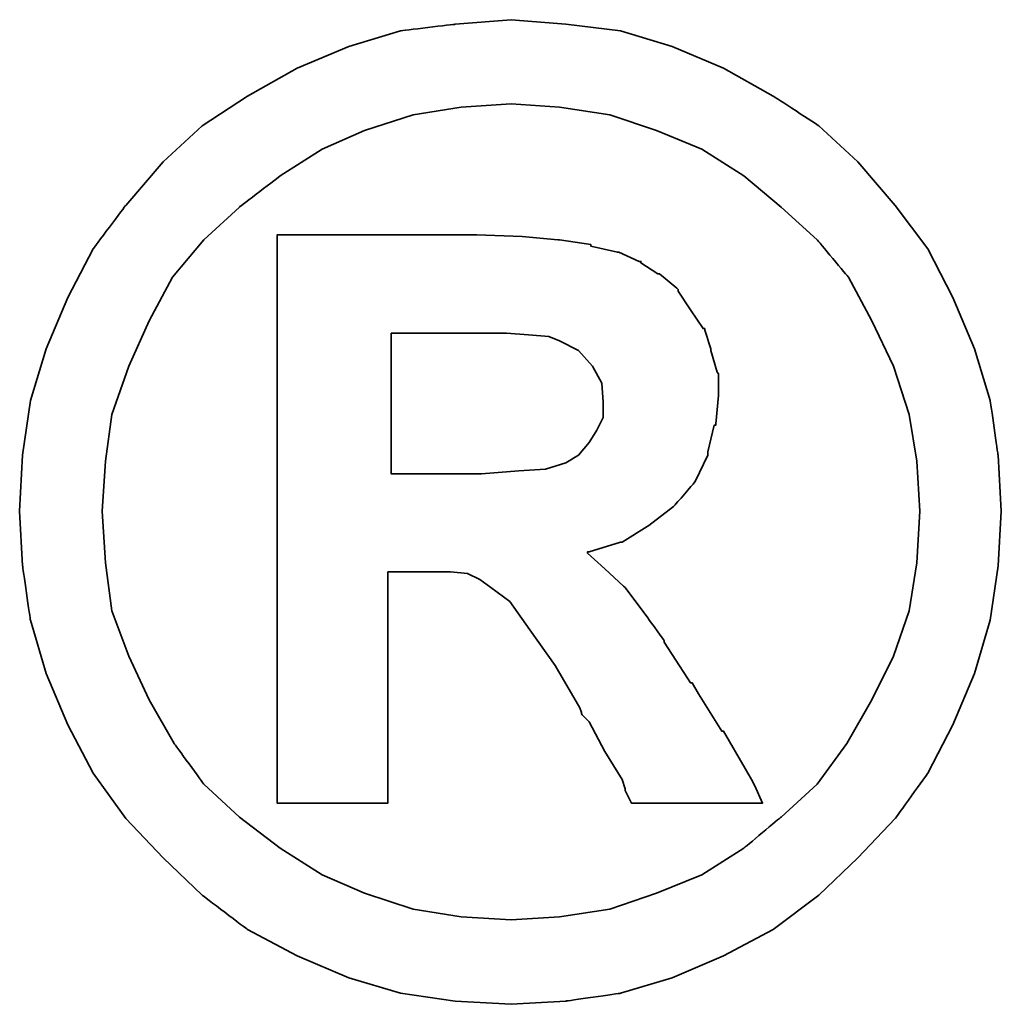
# Model space of a CAD drawing. Header units: millimetres. Extents: x -227 to 3135, y -1502 to 860.
# Tile 100 of 256: x 50.43 to 51.9, y -1188.08 to -1186.59. Entities that reach past the tile are written whole.
import ezdxf

# ---------------------------------------------------------------- set-up
doc = ezdxf.new("R2010")
doc.units = ezdxf.units.MM
doc.layers.add('DIM', color=4, linetype='CONTINUOUS')
doc.layers.add('layer 1', color=7, linetype='CONTINUOUS')

# ---------------------------------------------------------------- blocks, each defined once
blk = doc.blocks.new('TBI MOTION logo(完整正式版)')
at = {"layer": 'layer 1', "color": 22, "lineweight": 35}
for points, knots in [([(81.20634, 4.98624), (81.20634, 4.98624), (81.18649, 5.32862), (81.18649, 5.32862), (81.18649, 5.32862), (81.18649, 5.32862), (81.13886, 5.66206), (81.13886, 5.66206), (81.13886, 5.66206), (81.13886, 5.66206), (81.04359, 5.97764), (81.04359, 5.97764), (81.04359, 5.97764), (81.04359, 5.97764), (80.91061, 6.29124), (80.91061, 6.29124), (80.91061, 6.29124), (80.91061, 6.29124), (80.75778, 6.58697), (80.75778, 6.58697), (80.75778, 6.58697), (80.75778, 6.58697), (80.5593, 6.85294), (80.5593, 6.85294), (80.5593, 6.85294), (80.5593, 6.85294), (80.33105, 7.1189), (80.33105, 7.1189), (80.33105, 7.1189), (80.33105, 7.1189), (80.09287, 7.33921), (80.09287, 7.33921), (80.09287, 7.33921), (80.09287, 7.33921), (79.815, 7.51982), (79.815, 7.51982), (79.815, 7.51982), (79.815, 7.51982), (79.51133, 7.69051), (79.51133, 7.69051), (79.51133, 7.69051), (79.51133, 7.69051), (79.19773, 7.8235), (79.19773, 7.8235), (79.19773, 7.8235), (79.19773, 7.8235), (78.88215, 7.91877), (78.88215, 7.91877), (78.88215, 7.91877), (78.88215, 7.91877), (78.54871, 7.95846), (78.54871, 7.95846), (78.54871, 7.95846), (78.54871, 7.95846), (78.21526, 7.98625), (78.21526, 7.98625), (78.21526, 7.98625), (78.21526, 7.98625), (77.87388, 7.95846), (77.87388, 7.95846), (77.87388, 7.95846), (77.87388, 7.95846), (77.54044, 7.91877), (77.54044, 7.91877), (77.54044, 7.91877), (77.54044, 7.91877), (77.22485, 7.8235), (77.22485, 7.8235), (77.22485, 7.8235), (77.22485, 7.8235), (76.91027, 7.69051), (76.91027, 7.69051), (76.91027, 7.69051), (76.91027, 7.69051), (76.6056, 7.51982), (76.6056, 7.51982), (76.6056, 7.51982), (76.6056, 7.51982), (76.32972, 7.33921), (76.32972, 7.33921), (76.32972, 7.33921), (76.32972, 7.33921), (76.09154, 7.1189), (76.09154, 7.1189), (76.09154, 7.1189), (76.09154, 7.1189), (75.86329, 6.85294), (75.86329, 6.85294), (75.86329, 6.85294), (75.86329, 6.85294), (75.66382, 6.58697), (75.66382, 6.58697), (75.66382, 6.58697), (75.66382, 6.58697), (75.51099, 6.29124), (75.51099, 6.29124), (75.51099, 6.29124), (75.51099, 6.29124), (75.37702, 5.97764), (75.37702, 5.97764), (75.37702, 5.97764), (75.37702, 5.97764), (75.28175, 5.66206), (75.28175, 5.66206), (75.28175, 5.66206), (75.28175, 5.66206), (75.23411, 5.32862), (75.23411, 5.32862), (75.23411, 5.32862), (75.23411, 5.32862), (75.21625, 4.98624), (75.21625, 4.98624), (75.21625, 4.98624), (75.21625, 4.98624), (75.23411, 4.6528), (75.23411, 4.6528), (75.23411, 4.6528), (75.23411, 4.6528), (75.28175, 4.32035), (75.28175, 4.32035), (75.28175, 4.32035), (75.28175, 4.32035), (75.37702, 3.99583), (75.37702, 3.99583), (75.37702, 3.99583), (75.37702, 3.99583), (75.51099, 3.68224), (75.51099, 3.68224), (75.51099, 3.68224), (75.51099, 3.68224), (75.66382, 3.38749), (75.66382, 3.38749), (75.66382, 3.38749), (75.66382, 3.38749), (75.86329, 3.10963), (75.86329, 3.10963), (75.86329, 3.10963), (75.86329, 3.10963), (76.09154, 2.87145), (76.09154, 2.87145), (76.09154, 2.87145), (76.09154, 2.87145), (76.32972, 2.6432), (76.32972, 2.6432), (76.32972, 2.6432), (76.32972, 2.6432), (76.6056, 2.43381), (76.6056, 2.43381), (76.6056, 2.43381), (76.6056, 2.43381), (76.91027, 2.27205), (76.91027, 2.27205), (76.91027, 2.27205), (76.91027, 2.27205), (77.22485, 2.13906), (77.22485, 2.13906), (77.22485, 2.13906), (77.22485, 2.13906), (77.54044, 2.0438), (77.54044, 2.0438), (77.54044, 2.0438), (77.54044, 2.0438), (77.87388, 1.99616), (77.87388, 1.99616), (77.87388, 1.99616), (77.87388, 1.99616), (78.21526, 1.97631), (78.21526, 1.97631), (78.21526, 1.97631), (78.21526, 1.97631), (78.54871, 1.99616), (78.54871, 1.99616), (78.54871, 1.99616), (78.54871, 1.99616), (78.88215, 2.0438), (78.88215, 2.0438), (78.88215, 2.0438), (78.88215, 2.0438), (79.19773, 2.13906), (79.19773, 2.13906), (79.19773, 2.13906), (79.19773, 2.13906), (79.51133, 2.27205), (79.51133, 2.27205), (79.51133, 2.27205), (79.51133, 2.27205), (79.815, 2.43381), (79.815, 2.43381), (79.815, 2.43381), (79.815, 2.43381), (80.09287, 2.6432), (80.09287, 2.6432), (80.09287, 2.6432), (80.09287, 2.6432), (80.33105, 2.87145), (80.33105, 2.87145), (80.33105, 2.87145), (80.33105, 2.87145), (80.5593, 3.10963), (80.5593, 3.10963), (80.5593, 3.10963), (80.5593, 3.10963), (80.75778, 3.38749), (80.75778, 3.38749), (80.75778, 3.38749), (80.75778, 3.38749), (80.91061, 3.68224), (80.91061, 3.68224), (80.91061, 3.68224), (80.91061, 3.68224), (81.04359, 3.99583), (81.04359, 3.99583), (81.04359, 3.99583), (81.04359, 3.99583), (81.13886, 4.32035), (81.13886, 4.32035), (81.13886, 4.32035), (81.13886, 4.32035), (81.18649, 4.6528), (81.18649, 4.6528), (81.18649, 4.6528), (81.18649, 4.6528), (81.20634, 4.98624), (81.20634, 4.98624)], [0, 0, 0, 0, 0.0178571, 0.0178571, 0.0178571, 0.0178572, 0.0357143, 0.0357143, 0.0357143, 0.0357143, 0.0535714, 0.0535714, 0.0535714, 0.0535714, 0.0714286, 0.0714286, 0.0714286, 0.0714286, 0.0892857, 0.0892857, 0.0892857, 0.0892857, 0.1071429, 0.1071429, 0.1071429, 0.1071429, 0.125, 0.125, 0.125, 0.125, 0.1428571, 0.1428571, 0.1428571, 0.1428572, 0.1607143, 0.1607143, 0.1607143, 0.1607143, 0.1785714, 0.1785714, 0.1785714, 0.1785714, 0.1964286, 0.1964286, 0.1964286, 0.1964286, 0.2142857, 0.2142857, 0.2142857, 0.2142857, 0.2321429, 0.2321429, 0.2321429, 0.2321429, 0.25, 0.25, 0.25, 0.25, 0.2678571, 0.2678571, 0.2678571, 0.2678572, 0.2857143, 0.2857143, 0.2857143, 0.2857143, 0.3035714, 0.3035714, 0.3035714, 0.3035714, 0.3214286, 0.3214286, 0.3214286, 0.3214286, 0.3392857, 0.3392857, 0.3392857, 0.3392857, 0.3571429, 0.3571429, 0.3571429, 0.3571429, 0.375, 0.375, 0.375, 0.375, 0.3928571, 0.3928571, 0.3928571, 0.3928572, 0.4107143, 0.4107143, 0.4107143, 0.4107143, 0.4285714, 0.4285714, 0.4285714, 0.4285714, 0.4464286, 0.4464286, 0.4464286, 0.4464286, 0.4642857, 0.4642857, 0.4642857, 0.4642857, 0.4821429, 0.4821429, 0.4821429, 0.4821429, 0.5, 0.5, 0.5, 0.5, 0.5178571, 0.5178571, 0.5178571, 0.5178572, 0.5357143, 0.5357143, 0.5357143, 0.5357143, 0.5535714, 0.5535714, 0.5535714, 0.5535714, 0.5714286, 0.5714286, 0.5714286, 0.5714286, 0.5892857, 0.5892857, 0.5892857, 0.5892857, 0.6071429, 0.6071429, 0.6071429, 0.6071429, 0.625, 0.625, 0.625, 0.625, 0.6428571, 0.6428571, 0.6428571, 0.6428572, 0.6607143, 0.6607143, 0.6607143, 0.6607143, 0.6785714, 0.6785714, 0.6785714, 0.6785714, 0.6964286, 0.6964286, 0.6964286, 0.6964286, 0.7142857, 0.7142857, 0.7142857, 0.7142857, 0.7321429, 0.7321429, 0.7321429, 0.7321429, 0.75, 0.75, 0.75, 0.75, 0.7678571, 0.7678571, 0.7678571, 0.7678572, 0.7857143, 0.7857143, 0.7857143, 0.7857143, 0.8035714, 0.8035714, 0.8035714, 0.8035714, 0.8214286, 0.8214286, 0.8214286, 0.8214286, 0.8392857, 0.8392857, 0.8392857, 0.8392857, 0.8571429, 0.8571429, 0.8571429, 0.8571429, 0.875, 0.875, 0.875, 0.875, 0.8928571, 0.8928571, 0.8928571, 0.8928572, 0.9107143, 0.9107143, 0.9107143, 0.9107143, 0.9285714, 0.9285714, 0.9285714, 0.9285714, 0.9464286, 0.9464286, 0.9464286, 0.9464286, 0.9642857, 0.9642857, 0.9642857, 0.9642857, 0.9821429, 0.9821429, 0.9821429, 0.9821429, 1, 1, 1, 1]), ([(80.71014, 4.98624), (80.71014, 4.98624), (80.69129, 5.29091), (80.69129, 5.29091), (80.69129, 5.29091), (80.69129, 5.29091), (80.64464, 5.57672), (80.64464, 5.57672), (80.64464, 5.57672), (80.64464, 5.57672), (80.54937, 5.87245), (80.54937, 5.87245), (80.54937, 5.87245), (80.54937, 5.87245), (80.41639, 6.14833), (80.41639, 6.14833), (80.41639, 6.14833), (80.41639, 6.14833), (80.27349, 6.41429), (80.27349, 6.41429), (80.27349, 6.41429), (80.27349, 6.41429), (80.08295, 6.64255), (80.08295, 6.64255), (80.08295, 6.64255), (80.08295, 6.64255), (79.86264, 6.84301), (79.86264, 6.84301), (79.86264, 6.84301), (79.86264, 6.84301), (79.63439, 7.03355), (79.63439, 7.03355), (79.63439, 7.03355), (79.63439, 7.03355), (79.37835, 7.1963), (79.37835, 7.1963), (79.37835, 7.1963), (79.37835, 7.1963), (79.10246, 7.30944), (79.10246, 7.30944), (79.10246, 7.30944), (79.10246, 7.30944), (78.81665, 7.40471), (78.81665, 7.40471), (78.81665, 7.40471), (78.81665, 7.40471), (78.511, 7.45234), (78.511, 7.45234), (78.511, 7.45234), (78.511, 7.45234), (78.21526, 7.47219), (78.21526, 7.47219), (78.21526, 7.47219), (78.21526, 7.47219), (77.9106, 7.45234), (77.9106, 7.45234), (77.9106, 7.45234), (77.9106, 7.45234), (77.61685, 7.40471), (77.61685, 7.40471), (77.61685, 7.40471), (77.61685, 7.40471), (77.32012, 7.30944), (77.32012, 7.30944), (77.32012, 7.30944), (77.32012, 7.30944), (77.06309, 7.1963), (77.06309, 7.1963), (77.06309, 7.1963), (77.06309, 7.1963), (76.80606, 7.03355), (76.80606, 7.03355), (76.80606, 7.03355), (76.80606, 7.03355), (76.55797, 6.84301), (76.55797, 6.84301), (76.55797, 6.84301), (76.55797, 6.84301), (76.34063, 6.64255), (76.34063, 6.64255), (76.34063, 6.64255), (76.34063, 6.64255), (76.1491, 6.41429), (76.1491, 6.41429), (76.1491, 6.41429), (76.1491, 6.41429), (76.0062, 6.14833), (76.0062, 6.14833), (76.0062, 6.14833), (76.0062, 6.14833), (75.88314, 5.87245), (75.88314, 5.87245), (75.88314, 5.87245), (75.88314, 5.87245), (75.77794, 5.57672), (75.77794, 5.57672), (75.77794, 5.57672), (75.77794, 5.57672), (75.73924, 5.29091), (75.73924, 5.29091), (75.73924, 5.29091), (75.73924, 5.29091), (75.72039, 4.98624), (75.72039, 4.98624), (75.72039, 4.98624), (75.72039, 4.98624), (75.73924, 4.67165), (75.73924, 4.67165), (75.73924, 4.67165), (75.73924, 4.67165), (75.77794, 4.37791), (75.77794, 4.37791), (75.77794, 4.37791), (75.77794, 4.37791), (75.88314, 4.10102), (75.88314, 4.10102), (75.88314, 4.10102), (75.88314, 4.10102), (76.0062, 3.83407), (76.0062, 3.83407), (76.0062, 3.83407), (76.0062, 3.83407), (76.15902, 3.56811), (76.15902, 3.56811), (76.15902, 3.56811), (76.15902, 3.56811), (76.34063, 3.32001), (76.34063, 3.32001), (76.34063, 3.32001), (76.34063, 3.32001), (76.55797, 3.11955), (76.55797, 3.11955), (76.55797, 3.11955), (76.55797, 3.11955), (76.80606, 2.92901), (76.80606, 2.92901), (76.80606, 2.92901), (76.80606, 2.92901), (77.06309, 2.76725), (77.06309, 2.76725), (77.06309, 2.76725), (77.06309, 2.76725), (77.32012, 2.65412), (77.32012, 2.65412), (77.32012, 2.65412), (77.32012, 2.65412), (77.61685, 2.55786), (77.61685, 2.55786), (77.61685, 2.55786), (77.61685, 2.55786), (77.9106, 2.51022), (77.9106, 2.51022), (77.9106, 2.51022), (77.9106, 2.51022), (78.21526, 2.49137), (78.21526, 2.49137), (78.21526, 2.49137), (78.21526, 2.49137), (78.511, 2.51022), (78.511, 2.51022), (78.511, 2.51022), (78.511, 2.51022), (78.81665, 2.55786), (78.81665, 2.55786), (78.81665, 2.55786), (78.81665, 2.55786), (79.10246, 2.65412), (79.10246, 2.65412), (79.10246, 2.65412), (79.10246, 2.65412), (79.37835, 2.76725), (79.37835, 2.76725), (79.37835, 2.76725), (79.37835, 2.76725), (79.63439, 2.92901), (79.63439, 2.92901), (79.63439, 2.92901), (79.63439, 2.92901), (79.86264, 3.11955), (79.86264, 3.11955), (79.86264, 3.11955), (79.86264, 3.11955), (80.08295, 3.32001), (80.08295, 3.32001), (80.08295, 3.32001), (80.08295, 3.32001), (80.26356, 3.56811), (80.26356, 3.56811), (80.26356, 3.56811), (80.26356, 3.56811), (80.41639, 3.83407), (80.41639, 3.83407), (80.41639, 3.83407), (80.41639, 3.83407), (80.54937, 4.10102), (80.54937, 4.10102), (80.54937, 4.10102), (80.54937, 4.10102), (80.64464, 4.37791), (80.64464, 4.37791), (80.64464, 4.37791), (80.64464, 4.37791), (80.69129, 4.67165), (80.69129, 4.67165), (80.69129, 4.67165), (80.69129, 4.67165), (80.71014, 4.98624), (80.71014, 4.98624)], [0, 0, 0, 0, 0.0192308, 0.0192308, 0.0192308, 0.0192308, 0.0384615, 0.0384615, 0.0384615, 0.0384615, 0.0576923, 0.0576923, 0.0576923, 0.0576923, 0.0769231, 0.0769231, 0.0769231, 0.0769231, 0.0961538, 0.0961538, 0.0961538, 0.0961539, 0.1153846, 0.1153846, 0.1153846, 0.1153846, 0.1346154, 0.1346154, 0.1346154, 0.1346154, 0.1538462, 0.1538462, 0.1538462, 0.1538462, 0.1730769, 0.1730769, 0.1730769, 0.1730769, 0.1923077, 0.1923077, 0.1923077, 0.1923077, 0.2115385, 0.2115385, 0.2115385, 0.2115385, 0.2307692, 0.2307692, 0.2307692, 0.2307692, 0.25, 0.25, 0.25, 0.25, 0.2692308, 0.2692308, 0.2692308, 0.2692308, 0.2884615, 0.2884615, 0.2884615, 0.2884615, 0.3076923, 0.3076923, 0.3076923, 0.3076923, 0.3269231, 0.3269231, 0.3269231, 0.3269231, 0.3461538, 0.3461538, 0.3461538, 0.3461539, 0.3653846, 0.3653846, 0.3653846, 0.3653846, 0.3846154, 0.3846154, 0.3846154, 0.3846154, 0.4038462, 0.4038462, 0.4038462, 0.4038462, 0.4230769, 0.4230769, 0.4230769, 0.4230769, 0.4423077, 0.4423077, 0.4423077, 0.4423077, 0.4615385, 0.4615385, 0.4615385, 0.4615385, 0.4807692, 0.4807692, 0.4807692, 0.4807692, 0.5, 0.5, 0.5, 0.5, 0.5192308, 0.5192308, 0.5192308, 0.5192308, 0.5384615, 0.5384615, 0.5384615, 0.5384615, 0.5576923, 0.5576923, 0.5576923, 0.5576923, 0.5769231, 0.5769231, 0.5769231, 0.5769231, 0.5961538, 0.5961538, 0.5961538, 0.5961539, 0.6153846, 0.6153846, 0.6153846, 0.6153846, 0.6346154, 0.6346154, 0.6346154, 0.6346154, 0.6538462, 0.6538462, 0.6538462, 0.6538462, 0.6730769, 0.6730769, 0.6730769, 0.6730769, 0.6923077, 0.6923077, 0.6923077, 0.6923077, 0.7115385, 0.7115385, 0.7115385, 0.7115385, 0.7307692, 0.7307692, 0.7307692, 0.7307692, 0.75, 0.75, 0.75, 0.75, 0.7692308, 0.7692308, 0.7692308, 0.7692308, 0.7884615, 0.7884615, 0.7884615, 0.7884615, 0.8076923, 0.8076923, 0.8076923, 0.8076923, 0.8269231, 0.8269231, 0.8269231, 0.8269231, 0.8461538, 0.8461538, 0.8461538, 0.8461539, 0.8653846, 0.8653846, 0.8653846, 0.8653846, 0.8846154, 0.8846154, 0.8846154, 0.8846154, 0.9038462, 0.9038462, 0.9038462, 0.9038462, 0.9230769, 0.9230769, 0.9230769, 0.9230769, 0.9423077, 0.9423077, 0.9423077, 0.9423077, 0.9615385, 0.9615385, 0.9615385, 0.9615385, 0.9807692, 0.9807692, 0.9807692, 0.9807692, 1, 1, 1, 1]), ([(76.78721, 3.2823), (76.78721, 3.2823), (76.78721, 3.32001), (76.78721, 3.32001), (76.78721, 3.32001), (76.78721, 3.32001), (76.78721, 3.42422), (76.78721, 3.42422), (76.78721, 3.42422), (76.78721, 3.42422), (76.78721, 3.59689), (76.78721, 3.59689), (76.78721, 3.59689), (76.78721, 3.59689), (76.78721, 3.80529), (76.78721, 3.80529), (76.78721, 3.80529), (76.78721, 3.80529), (76.78721, 4.0524), (76.78721, 4.0524), (76.78721, 4.0524), (76.78721, 4.0524), (76.78721, 4.32035), (76.78721, 4.32035), (76.78721, 4.32035), (76.78721, 4.32035), (76.78721, 4.92868), (76.78721, 4.92868), (76.78721, 4.92868), (76.78721, 4.92868), (76.78721, 5.53801), (76.78721, 5.53801), (76.78721, 5.53801), (76.78721, 5.53801), (76.78721, 5.82482), (76.78721, 5.82482), (76.78721, 5.82482), (76.78721, 5.82482), (76.78721, 6.07291), (76.78721, 6.07291), (76.78721, 6.07291), (76.78721, 6.07291), (76.78721, 6.30017), (76.78721, 6.30017), (76.78721, 6.30017), (76.78721, 6.30017), (76.78721, 6.45399), (76.78721, 6.45399), (76.78721, 6.45399), (76.78721, 6.45399), (76.78721, 6.5572), (76.78721, 6.5572), (76.78721, 6.5572), (76.78721, 6.5572), (76.78721, 6.59689), (76.78721, 6.59689), (76.78721, 6.59689), (76.78721, 6.59689), (76.78721, 6.67232), (76.78721, 6.67232), (76.78721, 6.67232), (76.78721, 6.67232), (76.8537, 6.67232), (76.8537, 6.67232), (76.8537, 6.67232), (76.8537, 6.67232), (76.87355, 6.67232), (76.87355, 6.67232), (76.87355, 6.67232), (76.87355, 6.67232), (76.91027, 6.67232), (76.91027, 6.67232), (76.91027, 6.67232), (76.91027, 6.67232), (77.04424, 6.67232), (77.04424, 6.67232), (77.04424, 6.67232), (77.04424, 6.67232), (77.22485, 6.67232), (77.22485, 6.67232), (77.22485, 6.67232), (77.22485, 6.67232), (77.43524, 6.67232), (77.43524, 6.67232), (77.43524, 6.67232), (77.43524, 6.67232), (77.65357, 6.67232), (77.65357, 6.67232), (77.65357, 6.67232), (77.65357, 6.67232), (77.82625, 6.67232), (77.82625, 6.67232), (77.82625, 6.67232), (77.82625, 6.67232), (77.94037, 6.67232), (77.94037, 6.67232), (77.94037, 6.67232), (77.94037, 6.67232), (77.97709, 6.67232), (77.97709, 6.67232), (77.97709, 6.67232), (77.97709, 6.67232), (77.99694, 6.67232), (77.99694, 6.67232), (77.99694, 6.67232), (77.99694, 6.67232), (78.00686, 6.67232), (78.00686, 6.67232), (78.00686, 6.67232), (78.00686, 6.67232), (78.28275, 6.6624), (78.28275, 6.6624), (78.28275, 6.6624), (78.28275, 6.6624), (78.50107, 6.64255), (78.50107, 6.64255), (78.50107, 6.64255), (78.50107, 6.64255), (78.511, 6.64255), (78.511, 6.64255), (78.511, 6.64255), (78.511, 6.64255), (78.70154, 6.61476), (78.70154, 6.61476), (78.70154, 6.61476), (78.70154, 6.61476), (78.70154, 6.60483), (78.70154, 6.60483), (78.70154, 6.60483), (78.70154, 6.60483), (78.86429, 6.56713), (78.86429, 6.56713), (78.86429, 6.56713), (78.86429, 6.56713), (78.87223, 6.56713), (78.87223, 6.56713), (78.87223, 6.56713), (78.87223, 6.56713), (78.99727, 6.51056), (78.99727, 6.51056), (78.99727, 6.51056), (78.99727, 6.51056), (79.00719, 6.51056), (79.00719, 6.51056), (79.00719, 6.51056), (79.00719, 6.51056), (79.00719, 6.50162), (79.00719, 6.50162), (79.00719, 6.50162), (79.00719, 6.50162), (79.1104, 6.43415), (79.1104, 6.43415), (79.1104, 6.43415), (79.1104, 6.43415), (79.12132, 6.43415), (79.12132, 6.43415), (79.12132, 6.43415), (79.12132, 6.43415), (79.22552, 6.34781), (79.22552, 6.34781), (79.22552, 6.34781), (79.22552, 6.34781), (79.23544, 6.33888), (79.23544, 6.33888), (79.23544, 6.33888), (79.23544, 6.33888), (79.23544, 6.32895), (79.23544, 6.32895), (79.23544, 6.32895), (79.23544, 6.32895), (79.31087, 6.21483), (79.31087, 6.21483), (79.31087, 6.21483), (79.31087, 6.21483), (79.38629, 6.1007), (79.38629, 6.1007), (79.38629, 6.1007), (79.38629, 6.1007), (79.3972, 6.1007), (79.3972, 6.1007), (79.3972, 6.1007), (79.3972, 6.1007), (79.3972, 6.09078), (79.3972, 6.09078), (79.3972, 6.09078), (79.3972, 6.09078), (79.43392, 5.97764), (79.43392, 5.97764), (79.43392, 5.97764), (79.43392, 5.97764), (79.43392, 5.96772), (79.43392, 5.96772), (79.43392, 5.96772), (79.43392, 5.96772), (79.47362, 5.83474), (79.47362, 5.83474), (79.47362, 5.83474), (79.47362, 5.83474), (79.48156, 5.82482), (79.48156, 5.82482), (79.48156, 5.82482), (79.48156, 5.82482), (79.48156, 5.69977), (79.48156, 5.69977), (79.48156, 5.69977), (79.48156, 5.69977), (79.48156, 5.69183), (79.48156, 5.69183), (79.48156, 5.69183), (79.48156, 5.69183), (79.4637, 5.51915), (79.4637, 5.51915), (79.4637, 5.51915), (79.4637, 5.51915), (79.4637, 5.51122), (79.4637, 5.51122), (79.4637, 5.51122), (79.4637, 5.51122), (79.45377, 5.51122), (79.45377, 5.51122), (79.45377, 5.51122), (79.45377, 5.51122), (79.41507, 5.34847), (79.41507, 5.34847), (79.41507, 5.34847), (79.41507, 5.34847), (79.41507, 5.33854), (79.41507, 5.33854), (79.41507, 5.33854), (79.41507, 5.33854), (79.41507, 5.32862), (79.41507, 5.32862), (79.41507, 5.32862), (79.41507, 5.32862), (79.33865, 5.16785), (79.33865, 5.16785), (79.33865, 5.16785), (79.33865, 5.16785), (79.33071, 5.15693), (79.33071, 5.15693), (79.33071, 5.15693), (79.33071, 5.15693), (79.2156, 5.02495), (79.2156, 5.02495), (79.2156, 5.02495), (79.2156, 5.02495), (79.20567, 5.01502), (79.20567, 5.01502), (79.20567, 5.01502), (79.20567, 5.01502), (79.05483, 4.89991), (79.05483, 4.89991), (79.05483, 4.89991), (79.05483, 4.89991), (79.04491, 4.89197), (79.04491, 4.89197), (79.04491, 4.89197), (79.04491, 4.89197), (78.89208, 4.7967), (78.89208, 4.7967), (78.89208, 4.7967), (78.89208, 4.7967), (78.88215, 4.7967), (78.88215, 4.7967), (78.88215, 4.7967), (78.88215, 4.7967), (78.69161, 4.73913), (78.69161, 4.73913), (78.69161, 4.73913), (78.69161, 4.73913), (78.68169, 4.73913), (78.68169, 4.73913), (78.68169, 4.73913), (78.68169, 4.73913), (78.68169, 4.72921), (78.68169, 4.72921), (78.68169, 4.72921), (78.68169, 4.72921), (78.78688, 4.63394), (78.78688, 4.63394), (78.78688, 4.63394), (78.78688, 4.63394), (78.902, 4.52875), (78.902, 4.52875), (78.902, 4.52875), (78.902, 4.52875), (78.91093, 4.52081), (78.91093, 4.52081), (78.91093, 4.52081), (78.91093, 4.52081), (79.02506, 4.36798), (79.02506, 4.36798), (79.02506, 4.36798), (79.02506, 4.36798), (79.1501, 4.1953), (79.1501, 4.1953), (79.1501, 4.1953), (79.1501, 4.1953), (79.1501, 4.18736), (79.1501, 4.18736), (79.1501, 4.18736), (79.1501, 4.18736), (79.29201, 3.96705), (79.29201, 3.96705), (79.29201, 3.96705), (79.29201, 3.96705), (79.31087, 3.93828), (79.31087, 3.93828), (79.31087, 3.93828), (79.31087, 3.93828), (79.32079, 3.93828), (79.32079, 3.93828), (79.32079, 3.93828), (79.32079, 3.93828), (79.3585, 3.87178), (79.3585, 3.87178), (79.3585, 3.87178), (79.3585, 3.87178), (79.50141, 3.64353), (79.50141, 3.64353), (79.50141, 3.64353), (79.50141, 3.64353), (79.51133, 3.64353), (79.51133, 3.64353), (79.51133, 3.64353), (79.51133, 3.64353), (79.64431, 3.41528), (79.64431, 3.41528), (79.64431, 3.41528), (79.64431, 3.41528), (79.68202, 3.3478), (79.68202, 3.3478), (79.68202, 3.3478), (79.68202, 3.3478), (79.70187, 3.31009), (79.70187, 3.31009), (79.70187, 3.31009), (79.70187, 3.31009), (79.7495, 3.2049), (79.7495, 3.2049), (79.7495, 3.2049), (79.7495, 3.2049), (79.64431, 3.2049), (79.64431, 3.2049), (79.64431, 3.2049), (79.64431, 3.2049), (79.62546, 3.2049), (79.62546, 3.2049), (79.62546, 3.2049), (79.62546, 3.2049), (79.53912, 3.2049), (79.53912, 3.2049), (79.53912, 3.2049), (79.53912, 3.2049), (79.31087, 3.2049), (79.31087, 3.2049), (79.31087, 3.2049), (79.31087, 3.2049), (79.08262, 3.2049), (79.08262, 3.2049), (79.08262, 3.2049), (79.08262, 3.2049), (79.00719, 3.2049), (79.00719, 3.2049), (79.00719, 3.2049), (79.00719, 3.2049), (78.98735, 3.2049), (78.98735, 3.2049), (78.98735, 3.2049), (78.98735, 3.2049), (78.94964, 3.2049), (78.94964, 3.2049), (78.94964, 3.2049), (78.94964, 3.2049), (78.92979, 3.24459), (78.92979, 3.24459), (78.92979, 3.24459), (78.92979, 3.24459), (78.91093, 3.2823), (78.91093, 3.2823), (78.91093, 3.2823), (78.91093, 3.2823), (78.91093, 3.29223), (78.91093, 3.29223), (78.91093, 3.29223), (78.91093, 3.29223), (78.89208, 3.3478), (78.89208, 3.3478), (78.89208, 3.3478), (78.89208, 3.3478), (78.78688, 3.52048), (78.78688, 3.52048), (78.78688, 3.52048), (78.78688, 3.52048), (78.69161, 3.7001), (78.69161, 3.7001), (78.69161, 3.7001), (78.69161, 3.7001), (78.6539, 3.7388), (78.6539, 3.7388), (78.6539, 3.7388), (78.6539, 3.7388), (78.64398, 3.74873), (78.64398, 3.74873), (78.64398, 3.74873), (78.64398, 3.74873), (78.64398, 3.75766), (78.64398, 3.75766), (78.64398, 3.75766), (78.64398, 3.75766), (78.63405, 3.78644), (78.63405, 3.78644), (78.63405, 3.78644), (78.63405, 3.78644), (78.48321, 4.04347), (78.48321, 4.04347), (78.48321, 4.04347), (78.48321, 4.04347), (78.33038, 4.2618), (78.33038, 4.2618), (78.33038, 4.2618), (78.33038, 4.2618), (78.20732, 4.43447), (78.20732, 4.43447), (78.20732, 4.43447), (78.20732, 4.43447), (78.09221, 4.52081), (78.09221, 4.52081), (78.09221, 4.52081), (78.09221, 4.52081), (78.02472, 4.56845), (78.02472, 4.56845), (78.02472, 4.56845), (78.02472, 4.56845), (77.9493, 4.60616), (77.9493, 4.60616), (77.9493, 4.60616), (77.9493, 4.60616), (77.8451, 4.61608), (77.8451, 4.61608), (77.8451, 4.61608), (77.8451, 4.61608), (77.71113, 4.61608), (77.71113, 4.61608), (77.71113, 4.61608), (77.71113, 4.61608), (77.69128, 4.61608), (77.69128, 4.61608), (77.69128, 4.61608), (77.69128, 4.61608), (77.67342, 4.61608), (77.67342, 4.61608), (77.67342, 4.61608), (77.67342, 4.61608), (77.5583, 4.61608), (77.5583, 4.61608), (77.5583, 4.61608), (77.5583, 4.61608), (77.46303, 4.61608), (77.46303, 4.61608), (77.46303, 4.61608), (77.46303, 4.61608), (77.46303, 4.54761), (77.46303, 4.54761), (77.46303, 4.54761), (77.46303, 4.54761), (77.46303, 4.47318), (77.46303, 4.47318), (77.46303, 4.47318), (77.46303, 4.47318), (77.46303, 4.24294), (77.46303, 4.24294), (77.46303, 4.24294), (77.46303, 4.24294), (77.46303, 3.99583), (77.46303, 3.99583), (77.46303, 3.99583), (77.46303, 3.99583), (77.46303, 3.72888), (77.46303, 3.72888), (77.46303, 3.72888), (77.46303, 3.72888), (77.46303, 3.51055), (77.46303, 3.51055), (77.46303, 3.51055), (77.46303, 3.51055), (77.46303, 3.42422), (77.46303, 3.42422), (77.46303, 3.42422), (77.46303, 3.42422), (77.46303, 3.35773), (77.46303, 3.35773), (77.46303, 3.35773), (77.46303, 3.35773), (77.46303, 3.30017), (77.46303, 3.30017), (77.46303, 3.30017), (77.46303, 3.30017), (77.46303, 3.2823), (77.46303, 3.2823), (77.46303, 3.2823), (77.46303, 3.2823), (77.46303, 3.2049), (77.46303, 3.2049), (77.46303, 3.2049), (77.46303, 3.2049), (77.39753, 3.2049), (77.39753, 3.2049), (77.39753, 3.2049), (77.39753, 3.2049), (77.37768, 3.2049), (77.37768, 3.2049), (77.37768, 3.2049), (77.37768, 3.2049), (77.32012, 3.2049), (77.32012, 3.2049), (77.32012, 3.2049), (77.32012, 3.2049), (77.12165, 3.2049), (77.12165, 3.2049), (77.12165, 3.2049), (77.12165, 3.2049), (76.94897, 3.2049), (76.94897, 3.2049), (76.94897, 3.2049), (76.94897, 3.2049), (76.8924, 3.2049), (76.8924, 3.2049), (76.8924, 3.2049), (76.8924, 3.2049), (76.8537, 3.2049), (76.8537, 3.2049), (76.8537, 3.2049), (76.8537, 3.2049), (76.78721, 3.2049), (76.78721, 3.2049), (76.78721, 3.2049), (76.78721, 3.2049), (76.78721, 3.2823), (76.78721, 3.2823)], [0, 0, 0, 0, 0.0074074, 0.0074074, 0.0074074, 0.0074074, 0.0148148, 0.0148148, 0.0148148, 0.0148148, 0.0222222, 0.0222222, 0.0222222, 0.0222222, 0.0296296, 0.0296296, 0.0296296, 0.0296296, 0.037037, 0.037037, 0.037037, 0.037037, 0.0444444, 0.0444444, 0.0444444, 0.0444445, 0.0518519, 0.0518519, 0.0518519, 0.0518519, 0.0592593, 0.0592593, 0.0592593, 0.0592593, 0.0666667, 0.0666667, 0.0666667, 0.0666667, 0.0740741, 0.0740741, 0.0740741, 0.0740741, 0.0814815, 0.0814815, 0.0814815, 0.0814815, 0.0888889, 0.0888889, 0.0888889, 0.0888889, 0.0962963, 0.0962963, 0.0962963, 0.0962963, 0.1037037, 0.1037037, 0.1037037, 0.1037037, 0.1111111, 0.1111111, 0.1111111, 0.1111111, 0.1185185, 0.1185185, 0.1185185, 0.1185185, 0.1259259, 0.1259259, 0.1259259, 0.1259259, 0.1333333, 0.1333333, 0.1333333, 0.1333333, 0.1407407, 0.1407407, 0.1407407, 0.1407408, 0.1481481, 0.1481481, 0.1481481, 0.1481482, 0.1555556, 0.1555556, 0.1555556, 0.1555556, 0.162963, 0.162963, 0.162963, 0.162963, 0.1703704, 0.1703704, 0.1703704, 0.1703704, 0.1777778, 0.1777778, 0.1777778, 0.1777778, 0.1851852, 0.1851852, 0.1851852, 0.1851852, 0.1925926, 0.1925926, 0.1925926, 0.1925926, 0.2, 0.2, 0.2, 0.2, 0.2074074, 0.2074074, 0.2074074, 0.2074074, 0.2148148, 0.2148148, 0.2148148, 0.2148148, 0.2222222, 0.2222222, 0.2222222, 0.2222222, 0.2296296, 0.2296296, 0.2296296, 0.2296296, 0.237037, 0.237037, 0.237037, 0.237037, 0.2444444, 0.2444444, 0.2444444, 0.2444445, 0.2518519, 0.2518519, 0.2518519, 0.2518519, 0.2592593, 0.2592593, 0.2592593, 0.2592593, 0.2666667, 0.2666667, 0.2666667, 0.2666667, 0.2740741, 0.2740741, 0.2740741, 0.2740741, 0.2814815, 0.2814815, 0.2814815, 0.2814815, 0.2888889, 0.2888889, 0.2888889, 0.2888889, 0.2962963, 0.2962963, 0.2962963, 0.2962963, 0.3037037, 0.3037037, 0.3037037, 0.3037037, 0.3111111, 0.3111111, 0.3111111, 0.3111111, 0.3185185, 0.3185185, 0.3185185, 0.3185185, 0.3259259, 0.3259259, 0.3259259, 0.3259259, 0.3333333, 0.3333333, 0.3333333, 0.3333333, 0.3407407, 0.3407407, 0.3407407, 0.3407408, 0.3481481, 0.3481481, 0.3481481, 0.3481482, 0.3555556, 0.3555556, 0.3555556, 0.3555556, 0.362963, 0.362963, 0.362963, 0.362963, 0.3703704, 0.3703704, 0.3703704, 0.3703704, 0.3777778, 0.3777778, 0.3777778, 0.3777778, 0.3851852, 0.3851852, 0.3851852, 0.3851852, 0.3925926, 0.3925926, 0.3925926, 0.3925926, 0.4, 0.4, 0.4, 0.4, 0.4074074, 0.4074074, 0.4074074, 0.4074074, 0.4148148, 0.4148148, 0.4148148, 0.4148148, 0.4222222, 0.4222222, 0.4222222, 0.4222222, 0.4296296, 0.4296296, 0.4296296, 0.4296296, 0.437037, 0.437037, 0.437037, 0.437037, 0.4444444, 0.4444444, 0.4444444, 0.4444445, 0.4518519, 0.4518519, 0.4518519, 0.4518519, 0.4592593, 0.4592593, 0.4592593, 0.4592593, 0.4666667, 0.4666667, 0.4666667, 0.4666667, 0.4740741, 0.4740741, 0.4740741, 0.4740741, 0.4814815, 0.4814815, 0.4814815, 0.4814815, 0.4888889, 0.4888889, 0.4888889, 0.4888889, 0.4962963, 0.4962963, 0.4962963, 0.4962963, 0.5037037, 0.5037037, 0.5037037, 0.5037037, 0.5111111, 0.5111111, 0.5111111, 0.5111111, 0.5185185, 0.5185185, 0.5185185, 0.5185185, 0.5259259, 0.5259259, 0.5259259, 0.5259259, 0.5333333, 0.5333333, 0.5333333, 0.5333333, 0.5407407, 0.5407407, 0.5407407, 0.5407408, 0.5481481, 0.5481481, 0.5481481, 0.5481482, 0.5555556, 0.5555556, 0.5555556, 0.5555556, 0.562963, 0.562963, 0.562963, 0.562963, 0.5703704, 0.5703704, 0.5703704, 0.5703704, 0.5777778, 0.5777778, 0.5777778, 0.5777778, 0.5851852, 0.5851852, 0.5851852, 0.5851852, 0.5925926, 0.5925926, 0.5925926, 0.5925926, 0.6, 0.6, 0.6, 0.6, 0.6074074, 0.6074074, 0.6074074, 0.6074074, 0.6148148, 0.6148148, 0.6148148, 0.6148148, 0.6222222, 0.6222222, 0.6222222, 0.6222222, 0.6296296, 0.6296296, 0.6296296, 0.6296296, 0.637037, 0.637037, 0.637037, 0.637037, 0.6444444, 0.6444444, 0.6444444, 0.6444445, 0.6518519, 0.6518519, 0.6518519, 0.6518519, 0.6592593, 0.6592593, 0.6592593, 0.6592593, 0.6666667, 0.6666667, 0.6666667, 0.6666667, 0.6740741, 0.6740741, 0.6740741, 0.6740741, 0.6814815, 0.6814815, 0.6814815, 0.6814815, 0.6888889, 0.6888889, 0.6888889, 0.6888889, 0.6962963, 0.6962963, 0.6962963, 0.6962963, 0.7037037, 0.7037037, 0.7037037, 0.7037037, 0.7111111, 0.7111111, 0.7111111, 0.7111111, 0.7185185, 0.7185185, 0.7185185, 0.7185185, 0.7259259, 0.7259259, 0.7259259, 0.7259259, 0.7333333, 0.7333333, 0.7333333, 0.7333333, 0.7407407, 0.7407407, 0.7407407, 0.7407408, 0.7481481, 0.7481481, 0.7481481, 0.7481482, 0.7555556, 0.7555556, 0.7555556, 0.7555556, 0.762963, 0.762963, 0.762963, 0.762963, 0.7703704, 0.7703704, 0.7703704, 0.7703704, 0.7777778, 0.7777778, 0.7777778, 0.7777778, 0.7851852, 0.7851852, 0.7851852, 0.7851852, 0.7925926, 0.7925926, 0.7925926, 0.7925926, 0.8, 0.8, 0.8, 0.8, 0.8074074, 0.8074074, 0.8074074, 0.8074074, 0.8148148, 0.8148148, 0.8148148, 0.8148148, 0.8222222, 0.8222222, 0.8222222, 0.8222222, 0.8296296, 0.8296296, 0.8296296, 0.8296296, 0.837037, 0.837037, 0.837037, 0.837037, 0.8444444, 0.8444444, 0.8444444, 0.8444445, 0.8518519, 0.8518519, 0.8518519, 0.8518519, 0.8592593, 0.8592593, 0.8592593, 0.8592593, 0.8666667, 0.8666667, 0.8666667, 0.8666667, 0.8740741, 0.8740741, 0.8740741, 0.8740741, 0.8814815, 0.8814815, 0.8814815, 0.8814815, 0.8888889, 0.8888889, 0.8888889, 0.8888889, 0.8962963, 0.8962963, 0.8962963, 0.8962963, 0.9037037, 0.9037037, 0.9037037, 0.9037037, 0.9111111, 0.9111111, 0.9111111, 0.9111111, 0.9185185, 0.9185185, 0.9185185, 0.9185185, 0.9259259, 0.9259259, 0.9259259, 0.9259259, 0.9333333, 0.9333333, 0.9333333, 0.9333333, 0.9407407, 0.9407407, 0.9407407, 0.9407408, 0.9481481, 0.9481481, 0.9481481, 0.9481482, 0.9555556, 0.9555556, 0.9555556, 0.9555556, 0.962963, 0.962963, 0.962963, 0.962963, 0.9703704, 0.9703704, 0.9703704, 0.9703704, 0.9777778, 0.9777778, 0.9777778, 0.9777778, 0.9851852, 0.9851852, 0.9851852, 0.9851852, 0.9925926, 0.9925926, 0.9925926, 0.9925926, 1, 1, 1, 1]), ([(77.48288, 6.07291), (77.48288, 6.07291), (77.48288, 5.99551), (77.48288, 5.99551), (77.48288, 5.99551), (77.48288, 5.99551), (77.48288, 5.82482), (77.48288, 5.82482), (77.48288, 5.82482), (77.48288, 5.82482), (77.48288, 5.63328), (77.48288, 5.63328), (77.48288, 5.63328), (77.48288, 5.63328), (77.48288, 5.46358), (77.48288, 5.46358), (77.48288, 5.46358), (77.48288, 5.46358), (77.48288, 5.29091), (77.48288, 5.29091), (77.48288, 5.29091), (77.48288, 5.29091), (77.48288, 5.21449), (77.48288, 5.21449), (77.48288, 5.21449), (77.48288, 5.21449), (77.50074, 5.21449), (77.50074, 5.21449), (77.50074, 5.21449), (77.50074, 5.21449), (77.71113, 5.21449), (77.71113, 5.21449), (77.71113, 5.21449), (77.71113, 5.21449), (77.94037, 5.21449), (77.94037, 5.21449), (77.94037, 5.21449), (77.94037, 5.21449), (78.01579, 5.21449), (78.01579, 5.21449), (78.01579, 5.21449), (78.01579, 5.21449), (78.03465, 5.21449), (78.03465, 5.21449), (78.03465, 5.21449), (78.03465, 5.21449), (78.2629, 5.23335), (78.2629, 5.23335), (78.2629, 5.23335), (78.2629, 5.23335), (78.42565, 5.24327), (78.42565, 5.24327), (78.42565, 5.24327), (78.42565, 5.24327), (78.54871, 5.28098), (78.54871, 5.28098), (78.54871, 5.28098), (78.54871, 5.28098), (78.62611, 5.32862), (78.62611, 5.32862), (78.62611, 5.32862), (78.62611, 5.32862), (78.69161, 5.40503), (78.69161, 5.40503), (78.69161, 5.40503), (78.69161, 5.40503), (78.73925, 5.48145), (78.73925, 5.48145), (78.73925, 5.48145), (78.73925, 5.48145), (78.77696, 5.55885), (78.77696, 5.55885), (78.77696, 5.55885), (78.77696, 5.55885), (78.77696, 5.65214), (78.77696, 5.65214), (78.77696, 5.65214), (78.77696, 5.65214), (78.76902, 5.76726), (78.76902, 5.76726), (78.76902, 5.76726), (78.76902, 5.76726), (78.71146, 5.87245), (78.71146, 5.87245), (78.71146, 5.87245), (78.71146, 5.87245), (78.62611, 5.96772), (78.62611, 5.96772), (78.62611, 5.96772), (78.62611, 5.96772), (78.511, 6.02528), (78.511, 6.02528), (78.511, 6.02528), (78.511, 6.02528), (78.44451, 6.05306), (78.44451, 6.05306), (78.44451, 6.05306), (78.44451, 6.05306), (78.32046, 6.06299), (78.32046, 6.06299), (78.32046, 6.06299), (78.32046, 6.06299), (78.18748, 6.07291), (78.18748, 6.07291), (78.18748, 6.07291), (78.18748, 6.07291), (77.99694, 6.07291), (77.99694, 6.07291), (77.99694, 6.07291), (77.99694, 6.07291), (77.97709, 6.07291), (77.97709, 6.07291), (77.97709, 6.07291), (77.97709, 6.07291), (77.90167, 6.07291), (77.90167, 6.07291), (77.90167, 6.07291), (77.90167, 6.07291), (77.69128, 6.07291), (77.69128, 6.07291), (77.69128, 6.07291), (77.69128, 6.07291), (77.50074, 6.07291), (77.50074, 6.07291), (77.50074, 6.07291), (77.50074, 6.07291), (77.48288, 6.07291), (77.48288, 6.07291)], [0, 0, 0, 0, 0.03125, 0.03125, 0.03125, 0.03125, 0.0625, 0.0625, 0.0625, 0.0625, 0.09375, 0.09375, 0.09375, 0.09375, 0.125, 0.125, 0.125, 0.125, 0.15625, 0.15625, 0.15625, 0.15625, 0.1875, 0.1875, 0.1875, 0.1875, 0.21875, 0.21875, 0.21875, 0.21875, 0.25, 0.25, 0.25, 0.25, 0.28125, 0.28125, 0.28125, 0.28125, 0.3125, 0.3125, 0.3125, 0.3125, 0.34375, 0.34375, 0.34375, 0.34375, 0.375, 0.375, 0.375, 0.375, 0.40625, 0.40625, 0.40625, 0.40625, 0.4375, 0.4375, 0.4375, 0.4375, 0.46875, 0.46875, 0.46875, 0.46875, 0.5, 0.5, 0.5, 0.5, 0.53125, 0.53125, 0.53125, 0.53125, 0.5625, 0.5625, 0.5625, 0.5625, 0.59375, 0.59375, 0.59375, 0.59375, 0.625, 0.625, 0.625, 0.625, 0.65625, 0.65625, 0.65625, 0.65625, 0.6875, 0.6875, 0.6875, 0.6875, 0.71875, 0.71875, 0.71875, 0.71875, 0.75, 0.75, 0.75, 0.75, 0.78125, 0.78125, 0.78125, 0.78125, 0.8125, 0.8125, 0.8125, 0.8125, 0.84375, 0.84375, 0.84375, 0.84375, 0.875, 0.875, 0.875, 0.875, 0.90625, 0.90625, 0.90625, 0.90625, 0.9375, 0.9375, 0.9375, 0.9375, 0.96875, 0.96875, 0.96875, 0.96875, 1, 1, 1, 1])]:
    blk.add_open_spline(points, degree=3, knots=knots, dxfattribs=at)

msp = doc.modelspace()

# ---------------------------------------------------------------- block references
at = {"layer": 'DIM', "color": 7, "xscale": 0.246592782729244, "yscale": 0.246592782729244, "zscale": 0.246592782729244}
msp.add_blockref('TBI MOTION logo(完整正式版)', (31.8792, -1188.5636), dxfattribs=at)

doc.saveas('drawing.dxf')
